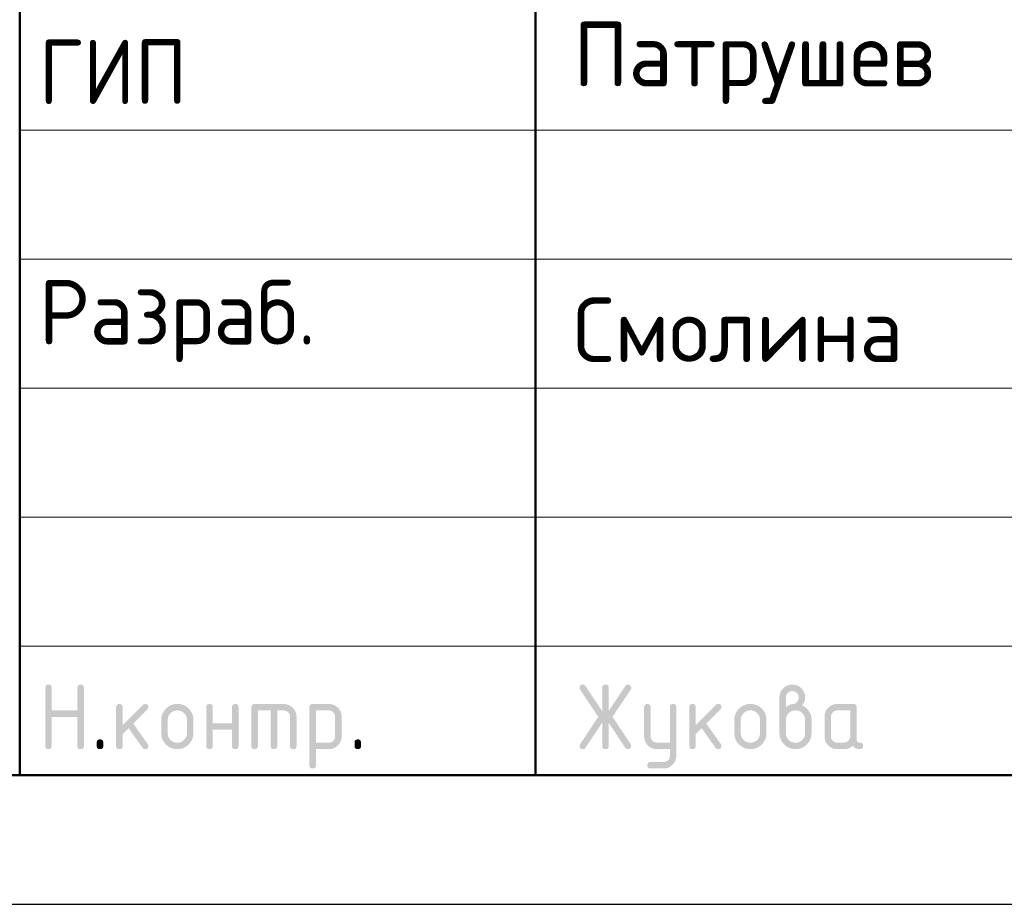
# Model space of a CAD drawing. Header units: millimetres. Extents: x 0 to 50400, y 0 to 35640.
# Tile 5 of 16: x 27600 to 32181, y 0 to 4113. Entities that reach past the tile are written whole.
import ezdxf

# ---------------------------------------------------------------- set-up
doc = ezdxf.new("R2010")
doc.units = ezdxf.units.MM
doc.layers.add('Standard', color=7, linetype='Continuous', lineweight=25)
doc.styles.add('ISOCPEUR', font='txt')

msp = doc.modelspace()

# ---------------------------------------------------------------- hatches: boundary and pattern name
at = {"layer": 'Standard', "linetype": 'Continuous', "lineweight": 25, "transparency": 33554687}
for points in [[(27718.9, 736.5), (27718.9, 1006.5), (27718.9, 1008.4), (27719.1, 1010.1), (27719.4, 1011.7), (27719.8, 1013.1), (27720.3, 1014.5), (27721, 1015.7), (27721.7, 1016.9), (27722.7, 1017.8), (27723.6, 1018.7), (27724.8, 1019.4), (27725.9, 1020.1), (27727.4, 1020.6), (27728.8, 1021.1), (27730.4, 1021.3), (27732, 1021.5), (27733.9, 1021.5), (27735.8, 1021.5), (27737.4, 1021.3), (27739.1, 1021.1), (27740.5, 1020.6), (27741.9, 1020.1), (27743.1, 1019.4), (27744.3, 1018.7), (27745.2, 1017.8), (27746.1, 1016.9), (27746.8, 1015.7), (27747.5, 1014.5), (27748, 1013.1), (27748.5, 1011.7), (27748.7, 1010.1), (27749, 1008.4), (27749, 1006.6), (27749, 901.6), (27868.6, 901.6), (27868.6, 1006.6), (27868.6, 1008.4), (27868.9, 1010.1), (27869.1, 1011.7), (27869.6, 1013.1), (27870, 1014.5), (27870.7, 1015.7), (27871.4, 1016.9), (27872.4, 1017.8), (27873.3, 1018.7), (27874.5, 1019.4), (27875.7, 1020.1), (27877.1, 1020.6), (27878.5, 1021.1), (27880.1, 1021.3), (27881.8, 1021.5), (27883.6, 1021.5), (27885.5, 1021.5), (27887.2, 1021.3), (27888.8, 1021.1), (27890.2, 1020.6), (27891.6, 1020.1), (27892.8, 1019.4), (27894, 1018.7), (27894.9, 1017.8), (27895.9, 1016.9), (27896.6, 1015.7), (27897.3, 1014.5), (27897.7, 1013.1), (27898.2, 1011.7), (27898.4, 1010.1), (27898.7, 1008.4), (27898.7, 1006.5), (27898.7, 736.5), (27898.7, 734.7), (27898.4, 733), (27898.2, 731.4), (27897.7, 730), (27897.3, 728.6), (27896.6, 727.4), (27895.9, 726.2), (27894.9, 725.3), (27894, 724.4), (27892.8, 723.7), (27891.6, 723), (27890.2, 722.5), (27888.8, 722), (27887.2, 721.8), (27885.5, 721.5), (27883.6, 721.5), (27881.8, 721.5), (27880.1, 721.8), (27878.5, 722), (27877.1, 722.5), (27875.7, 723), (27874.5, 723.7), (27873.3, 724.4), (27872.4, 725.3), (27871.4, 726.2), (27870.7, 727.4), (27870, 728.6), (27869.6, 730), (27869.1, 731.4), (27868.9, 733), (27868.6, 734.7), (27868.6, 736.5), (27868.6, 871.5), (27749, 871.5), (27749, 736.5), (27749, 734.7), (27748.7, 733), (27748.5, 731.4), (27748, 730), (27747.5, 728.6), (27746.8, 727.4), (27746.1, 726.2), (27745.2, 725.3), (27744.3, 724.4), (27743.1, 723.7), (27741.9, 723), (27740.5, 722.5), (27739.1, 722), (27737.4, 721.8), (27735.8, 721.5), (27733.9, 721.5), (27732, 721.5), (27730.4, 721.8), (27728.8, 722), (27727.4, 722.5), (27725.9, 723), (27724.8, 723.7), (27723.6, 724.4), (27722.7, 725.3), (27721.7, 726.2), (27721, 727.4), (27720.3, 728.6), (27719.8, 730), (27719.4, 731.4), (27719.1, 733), (27718.9, 734.7)], [(30310.2, 844.4), (30232.8, 728.1), (30231.7, 726.5), (30230.4, 725.2), (30229, 724), (30227.4, 723.2), (30225.8, 722.4), (30224, 721.9), (30222.1, 721.5), (30220, 721.5), (30218.2, 721.5), (30216.6, 721.8), (30215, 722), (30213.6, 722.5), (30212.2, 723), (30211, 723.8), (30209.9, 724.5), (30209, 725.5), (30208, 726.4), (30207.4, 727.7), (30206.7, 728.9), (30206.2, 730.4), (30205.7, 731.8), (30205.5, 733.5), (30205.3, 735.2), (30205.3, 737.2), (30205.3, 739.1), (30205.9, 741.1), (30206.5, 743), (30207.8, 744.9), (30292.1, 871.4), (30207.8, 997.9), (30206.5, 999.9), (30205.9, 1001.8), (30205.3, 1003.8), (30205.3, 1005.9), (30205.3, 1007.8), (30205.5, 1009.5), (30205.7, 1011.3), (30206.2, 1012.7), (30206.7, 1014.2), (30207.4, 1015.4), (30208.1, 1016.6), (30209, 1017.6), (30210, 1018.6), (30211.1, 1019.3), (30212.3, 1020.1), (30213.7, 1020.6), (30215.1, 1021), (30216.8, 1021.3), (30218.4, 1021.5), (30220.3, 1021.5), (30222.3, 1021.5), (30224, 1021.1), (30225.8, 1020.7), (30227.4, 1019.8), (30228.9, 1019), (30230.3, 1017.7), (30231.6, 1016.4), (30232.8, 1014.7), (30310.2, 898.7), (30310.2, 1006.5), (30310.2, 1008.4), (30310.5, 1010.1), (30310.7, 1011.7), (30311.2, 1013.1), (30311.7, 1014.5), (30312.4, 1015.7), (30313.1, 1016.9), (30314, 1017.8), (30314.9, 1018.7), (30316.1, 1019.4), (30317.3, 1020.1), (30318.7, 1020.6), (30320.1, 1021.1), (30321.8, 1021.3), (30323.4, 1021.5), (30325.3, 1021.5), (30327.2, 1021.5), (30328.8, 1021.3), (30330.4, 1021.1), (30331.8, 1020.6), (30333.3, 1020.1), (30334.4, 1019.4), (30335.6, 1018.7), (30336.5, 1017.8), (30337.5, 1016.9), (30338.2, 1015.7), (30338.9, 1014.5), (30339.4, 1013.1), (30339.8, 1011.7), (30340.1, 1010.1), (30340.3, 1008.4), (30340.3, 1006.5), (30340.3, 898.7), (30417.8, 1014.7), (30418.9, 1016.4), (30420.3, 1017.7), (30421.6, 1019), (30423.2, 1019.8), (30424.8, 1020.7), (30426.6, 1021.1), (30428.5, 1021.5), (30430.5, 1021.5), (30432, 1021.5), (30433.4, 1021.3), (30434.9, 1021), (30436.2, 1020.4), (30437.5, 1019.8), (30438.7, 1019), (30439.9, 1018.1), (30441, 1017), (30442, 1015.9), (30442.8, 1014.6), (30443.6, 1013.4), (30444.2, 1012.1), (30444.7, 1010.7), (30445, 1009.3), (30445.3, 1007.9), (30445.3, 1006.3), (30445.3, 1004.1), (30444.6, 1002), (30444, 999.9), (30442.8, 997.9), (30358.5, 871.4), (30442.8, 744.9), (30444, 743), (30444.6, 741), (30445.3, 738.9), (30445.3, 736.8), (30445.3, 735.2), (30445, 733.8), (30444.7, 732.4), (30444.2, 731), (30443.7, 729.7), (30442.9, 728.5), (30442.1, 727.2), (30441.1, 726.1), (30440, 724.9), (30438.8, 724.1), (30437.7, 723.3), (30436.4, 722.7), (30435.1, 722.1), (30433.7, 721.8), (30432.3, 721.5), (30430.7, 721.5), (30428.6, 721.5), (30426.7, 721.9), (30424.8, 722.4), (30423.2, 723.2), (30421.6, 724), (30420.2, 725.2), (30418.9, 726.5), (30417.8, 728.1), (30340.3, 844.4), (30340.3, 736.5), (30340.3, 734.7), (30340.1, 733), (30339.8, 731.4), (30339.4, 730), (30338.9, 728.6), (30338.2, 727.4), (30337.5, 726.2), (30336.5, 725.3), (30335.6, 724.4), (30334.4, 723.7), (30333.3, 723), (30331.8, 722.5), (30330.4, 722), (30328.8, 721.8), (30327.2, 721.5), (30325.3, 721.5), (30323.4, 721.5), (30321.8, 721.8), (30320.1, 722), (30318.7, 722.5), (30317.3, 723), (30316.1, 723.7), (30314.9, 724.4), (30314, 725.3), (30313.1, 726.2), (30312.4, 727.4), (30311.7, 728.6), (30311.2, 730), (30310.7, 731.4), (30310.5, 733), (30310.2, 734.7), (30310.2, 736.5)], [(28078.7, 832.8), (28173, 927.1), (28174.1, 928.1), (28175.3, 929), (28176.5, 929.8), (28177.9, 930.3), (28179.2, 930.8), (28180.6, 931.1), (28182.1, 931.4), (28183.7, 931.4), (28185.6, 931.4), (28187.2, 931.1), (28188.9, 930.9), (28190.3, 930.4), (28191.7, 930), (28192.8, 929.3), (28194, 928.6), (28195, 927.6), (28195.9, 926.7), (28196.6, 925.5), (28197.3, 924.3), (28197.8, 922.9), (28198.2, 921.5), (28198.5, 919.9), (28198.7, 918.3), (28198.7, 916.4), (28198.7, 914.9), (28198.4, 913.5), (28198.1, 912.1), (28197.6, 910.8), (28197, 909.5), (28196.1, 908.3), (28195.3, 907.1), (28194.1, 905.9), (28128.3, 840.1), (28195.7, 745.2), (28197.2, 743.1), (28198, 740.9), (28198.7, 738.7), (28198.7, 736.3), (28198.7, 734.5), (28198.5, 732.8), (28198.2, 731.2), (28197.8, 729.9), (28197.3, 728.5), (28196.6, 727.3), (28195.9, 726.2), (28195, 725.2), (28194, 724.3), (28192.8, 723.6), (28191.7, 722.9), (28190.3, 722.5), (28188.9, 722), (28187.2, 721.8), (28185.6, 721.5), (28183.7, 721.5), (28181.7, 721.5), (28179.9, 721.9), (28178.2, 722.3), (28176.6, 723.1), (28175, 723.9), (28173.7, 725.1), (28172.3, 726.3), (28171.2, 727.9), (28106.7, 818.6), (28078.7, 790.6), (28078.7, 736.5), (28078.7, 734.7), (28078.5, 733), (28078.3, 731.4), (28077.8, 730), (28077.3, 728.6), (28076.6, 727.4), (28075.9, 726.2), (28075, 725.3), (28074, 724.4), (28072.9, 723.7), (28071.7, 723), (28070.3, 722.5), (28068.9, 722), (28067.2, 721.8), (28065.6, 721.5), (28063.7, 721.5), (28061.8, 721.5), (28060.2, 721.8), (28058.5, 722), (28057.1, 722.5), (28055.7, 723), (28054.5, 723.7), (28053.4, 724.4), (28052.4, 725.3), (28051.5, 726.2), (28050.8, 727.4), (28050.1, 728.6), (28049.6, 730), (28049.2, 731.4), (28048.9, 733), (28048.7, 734.7), (28048.7, 736.5), (28048.7, 916.4), (28048.7, 918.3), (28048.9, 919.9), (28049.2, 921.5), (28049.6, 922.9), (28050.1, 924.3), (28050.8, 925.5), (28051.5, 926.7), (28052.4, 927.6), (28053.4, 928.6), (28054.5, 929.3), (28055.7, 930), (28057.1, 930.4), (28058.5, 930.9), (28060.2, 931.1), (28061.8, 931.4), (28063.7, 931.4), (28065.6, 931.4), (28067.2, 931.1), (28068.9, 930.9), (28070.3, 930.4), (28071.7, 930), (28072.9, 929.3), (28074, 928.6), (28075, 927.6), (28075.9, 926.7), (28076.6, 925.5), (28077.3, 924.3), (28077.8, 922.9), (28078.3, 921.5), (28078.5, 919.9), (28078.7, 918.3), (28078.7, 916.4)], [(28498.4, 811.4), (28498.4, 736.5), (28498.4, 734.7), (28498.2, 733), (28497.9, 731.4), (28497.5, 730), (28497, 728.6), (28496.3, 727.4), (28495.6, 726.2), (28494.6, 725.3), (28493.7, 724.4), (28492.5, 723.6), (28491.4, 723), (28489.9, 722.5), (28488.5, 722), (28486.9, 721.8), (28485.2, 721.5), (28483.4, 721.5), (28481.5, 721.5), (28479.8, 721.8), (28478.2, 722), (28476.8, 722.5), (28475.4, 723), (28474.2, 723.7), (28473, 724.4), (28472.1, 725.3), (28471.2, 726.2), (28470.5, 727.4), (28469.8, 728.6), (28469.3, 730), (28468.8, 731.4), (28468.6, 733), (28468.3, 734.7), (28468.3, 736.5), (28468.3, 916.4), (28468.3, 918.3), (28468.6, 919.9), (28468.8, 921.5), (28469.3, 922.9), (28469.8, 924.3), (28470.5, 925.5), (28471.2, 926.7), (28472.1, 927.6), (28473, 928.6), (28474.2, 929.3), (28475.4, 930), (28476.8, 930.4), (28478.2, 930.9), (28479.8, 931.1), (28481.5, 931.4), (28483.4, 931.4), (28485.2, 931.4), (28486.9, 931.1), (28488.5, 930.9), (28489.9, 930.4), (28491.4, 930), (28492.5, 929.3), (28493.7, 928.6), (28494.6, 927.6), (28495.6, 926.7), (28496.3, 925.5), (28497, 924.4), (28497.5, 923), (28497.9, 921.5), (28498.2, 919.9), (28498.4, 918.3), (28498.4, 916.4), (28498.4, 841.5), (28588, 841.5), (28588, 916.4), (28588, 918.3), (28588.2, 919.9), (28588.5, 921.5), (28589, 923), (28589.4, 924.4), (28590.1, 925.5), (28590.8, 926.7), (28591.8, 927.6), (28592.7, 928.6), (28593.9, 929.3), (28595.1, 930), (28596.5, 930.4), (28597.9, 930.9), (28599.5, 931.1), (28601.2, 931.4), (28603, 931.4), (28604.9, 931.4), (28606.6, 931.1), (28608.2, 930.9), (28609.6, 930.4), (28611, 930), (28612.2, 929.3), (28613.4, 928.6), (28614.3, 927.6), (28615.2, 926.7), (28615.9, 925.5), (28616.7, 924.3), (28617.1, 922.9), (28617.6, 921.5), (28617.8, 919.9), (28618.1, 918.3), (28618.1, 916.4), (28618.1, 736.5), (28618.1, 734.7), (28617.8, 733), (28617.6, 731.4), (28617.1, 730), (28616.7, 728.6), (28615.9, 727.4), (28615.2, 726.2), (28614.3, 725.3), (28613.4, 724.4), (28612.2, 723.7), (28611, 723), (28609.6, 722.5), (28608.2, 722), (28606.6, 721.8), (28604.9, 721.5), (28603, 721.5), (28601.2, 721.5), (28599.5, 721.8), (28597.9, 722), (28596.5, 722.5), (28595.1, 723), (28593.9, 723.6), (28592.7, 724.4), (28591.8, 725.3), (28590.8, 726.2), (28590.1, 727.4), (28589.4, 728.6), (28589, 730), (28588.5, 731.4), (28588.2, 733), (28588, 734.7), (28588, 736.5), (28588, 811.4)], [(28693.2, 931.4), (28828.1, 931.4), (28831.2, 931.4), (28834.2, 931.1), (28837.2, 930.8), (28840.1, 930.3), (28843, 929.7), (28845.7, 928.9), (28848.5, 928.1), (28851.2, 927), (28853.8, 925.9), (28856.4, 924.5), (28858.9, 923.2), (28861.3, 921.5), (28863.7, 919.9), (28866, 918), (28868.3, 916.1), (28870.5, 913.9), (28872.7, 911.7), (28874.6, 909.4), (28876.5, 907.1), (28878.2, 904.7), (28879.8, 902.3), (28881.2, 899.7), (28882.5, 897.2), (28883.6, 894.5), (28884.7, 891.9), (28885.5, 889.1), (28886.4, 886.3), (28886.9, 883.4), (28887.5, 880.6), (28887.7, 877.6), (28888, 874.5), (28888, 871.4), (28888, 736.5), (28888, 734.7), (28887.8, 733), (28887.5, 731.4), (28887.1, 730), (28886.6, 728.6), (28885.9, 727.4), (28885.2, 726.2), (28884.3, 725.3), (28883.3, 724.4), (28882.1, 723.7), (28881, 723), (28879.6, 722.5), (28878.1, 722), (28876.5, 721.8), (28874.9, 721.5), (28873, 721.5), (28871.1, 721.5), (28869.5, 721.8), (28867.8, 722), (28866.4, 722.5), (28865, 723), (28863.8, 723.6), (28862.7, 724.4), (28861.7, 725.3), (28860.8, 726.2), (28860.1, 727.4), (28859.4, 728.6), (28858.9, 730), (28858.4, 731.4), (28858.2, 733), (28857.9, 734.7), (28857.9, 736.5), (28857.9, 871.4), (28857.9, 874.5), (28857.4, 877.5), (28856.9, 880.4), (28855.8, 883.1), (28854.7, 885.7), (28853.1, 888.1), (28851.5, 890.5), (28849.3, 892.7), (28847.2, 894.8), (28844.8, 896.5), (28842.4, 898.1), (28839.7, 899.2), (28837.1, 900.2), (28834.1, 900.8), (28831.2, 901.3), (28828, 901.3), (28798.1, 901.3), (28798.1, 736.5), (28798.1, 734.7), (28797.9, 733), (28797.6, 731.4), (28797.2, 730), (28796.7, 728.6), (28796, 727.4), (28795.3, 726.2), (28794.4, 725.3), (28793.4, 724.4), (28792.3, 723.6), (28791.1, 723), (28789.7, 722.5), (28788.3, 722), (28786.6, 721.8), (28785, 721.5), (28783.1, 721.5), (28781.2, 721.5), (28779.6, 721.8), (28777.9, 722), (28776.5, 722.5), (28775.1, 723), (28773.9, 723.6), (28772.8, 724.4), (28771.8, 725.3), (28770.9, 726.2), (28770.2, 727.4), (28769.5, 728.6), (28769, 730), (28768.5, 731.4), (28768.3, 733), (28768.1, 734.7), (28768.1, 736.5), (28768.1, 901.3), (28708.2, 901.3), (28708.2, 736.5), (28708.2, 734.7), (28708, 733), (28707.8, 731.4), (28707.3, 730), (28706.8, 728.6), (28706.1, 727.4), (28705.4, 726.2), (28704.5, 725.3), (28703.5, 724.4), (28702.4, 723.6), (28701.2, 723), (28699.8, 722.5), (28698.4, 722), (28696.7, 721.8), (28695.1, 721.5), (28693.2, 721.5), (28691.3, 721.5), (28689.7, 721.8), (28688, 722), (28686.6, 722.5), (28685.2, 723), (28684, 723.7), (28682.9, 724.4), (28681.9, 725.3), (28681, 726.2), (28680.3, 727.4), (28679.6, 728.6), (28679.1, 730), (28678.7, 731.4), (28678.4, 733), (28678.2, 734.7), (28678.2, 736.5), (28678.2, 916.4), (28678.2, 918.3), (28678.4, 919.9), (28678.6, 921.5), (28679.1, 922.9), (28679.6, 924.3), (28680.3, 925.5), (28681, 926.7), (28681.9, 927.6), (28682.9, 928.6), (28684, 929.3), (28685.2, 930), (28686.6, 930.4), (28688, 930.9), (28689.6, 931.1), (28691.3, 931.4)], [(30625, 691.2), (30625, 721.5), (30565.2, 721.5), (30562, 721.5), (30559, 721.8), (30556, 722.1), (30553.1, 722.6), (30550.2, 723.2), (30547.4, 724), (30544.6, 724.8), (30542, 725.9), (30539.3, 727), (30536.8, 728.4), (30534.2, 729.7), (30531.8, 731.4), (30529.4, 733), (30527.1, 734.9), (30524.8, 736.8), (30522.7, 739), (30520.5, 741.2), (30518.6, 743.5), (30516.7, 745.8), (30515.1, 748.2), (30513.5, 750.7), (30512.1, 753.2), (30510.7, 755.7), (30509.7, 758.4), (30508.6, 761), (30507.8, 763.8), (30507, 766.6), (30506.4, 769.5), (30505.9, 772.4), (30505.6, 775.4), (30505.3, 778.4), (30505.3, 781.5), (30505.3, 916.4), (30505.3, 918.3), (30505.6, 919.9), (30505.8, 921.5), (30506.3, 922.9), (30506.7, 924.3), (30507.4, 925.5), (30508.1, 926.7), (30509.1, 927.6), (30510, 928.6), (30511.2, 929.3), (30512.4, 930), (30513.8, 930.4), (30515.2, 930.9), (30516.8, 931.1), (30518.5, 931.4), (30520.4, 931.4), (30522.2, 931.4), (30523.9, 931.1), (30525.5, 930.9), (30526.9, 930.4), (30528.3, 930), (30529.5, 929.3), (30530.7, 928.6), (30531.6, 927.6), (30532.6, 926.7), (30533.3, 925.5), (30534, 924.4), (30534.4, 923), (30534.9, 921.5), (30535.2, 919.9), (30535.4, 918.3), (30535.4, 916.4), (30535.4, 781.6), (30535.4, 778.5), (30535.9, 775.6), (30536.5, 772.8), (30537.6, 770.2), (30538.7, 767.5), (30540.4, 765.1), (30542, 762.7), (30544.2, 760.4), (30546.4, 758.2), (30548.8, 756.6), (30551.2, 754.9), (30553.9, 753.8), (30556.5, 752.7), (30559.4, 752.2), (30562.2, 751.6), (30565.3, 751.6), (30625, 751.6), (30625, 916.4), (30625, 918.3), (30625.2, 919.9), (30625.5, 921.5), (30625.9, 923), (30626.4, 924.4), (30627.1, 925.5), (30627.8, 926.7), (30628.7, 927.6), (30629.7, 928.6), (30630.9, 929.3), (30632, 930), (30633.4, 930.4), (30634.9, 930.9), (30636.5, 931.1), (30638.1, 931.4), (30640, 931.4), (30641.9, 931.4), (30643.5, 931.1), (30645.2, 930.9), (30646.6, 930.4), (30648, 930), (30649.2, 929.3), (30650.4, 928.6), (30651.3, 927.6), (30652.2, 926.7), (30652.9, 925.5), (30653.6, 924.3), (30654.1, 923), (30654.6, 921.5), (30654.8, 919.9), (30655, 918.3), (30655, 916.4), (30655, 691.6), (30655, 688.5), (30654.8, 685.5), (30654.5, 682.5), (30654, 679.6), (30653.4, 676.7), (30652.6, 673.9), (30651.8, 671.2), (30650.8, 668.5), (30649.7, 665.8), (30648.4, 663.3), (30647, 660.8), (30645.4, 658.4), (30643.8, 655.9), (30642, 653.6), (30640.1, 651.3), (30637.9, 649.1), (30635.8, 646.9), (30633.5, 645), (30631.3, 643.1), (30628.9, 641.5), (30626.5, 639.9), (30624, 638.5), (30621.5, 637.1), (30618.9, 636), (30616.2, 634.9), (30613.5, 634.1), (30610.7, 633.3), (30607.9, 632.7), (30605, 632.2), (30602, 631.9), (30599, 631.7), (30595.9, 631.7), (30535.4, 631.7), (30533.5, 631.7), (30531.9, 631.9), (30530.2, 632.1), (30528.8, 632.6), (30527.4, 633.1), (30526.2, 633.8), (30525.1, 634.5), (30524.1, 635.4), (30523.2, 636.4), (30522.5, 637.5), (30521.8, 638.7), (30521.3, 640.1), (30520.9, 641.5), (30520.6, 643.2), (30520.4, 644.8), (30520.4, 646.7), (30520.4, 648.2), (30520.7, 649.6), (30521, 650.9), (30521.5, 652.3), (30522.1, 653.6), (30522.9, 654.8), (30523.8, 656), (30524.9, 657.2), (30526.1, 658.3), (30527.3, 659.2), (30528.5, 660), (30529.8, 660.6), (30531.1, 661.1), (30532.5, 661.4), (30533.9, 661.7), (30535.4, 661.7), (30595.1, 661.7), (30598.3, 661.7), (30601.2, 662.2), (30604.1, 662.8), (30606.8, 663.8), (30609.4, 664.9), (30611.8, 666.4), (30614.2, 668), (30616.4, 670.1), (30618.5, 672.2), (30620.2, 674.6), (30621.8, 676.9), (30622.8, 679.6), (30623.9, 682.2), (30624.5, 685.1), (30625, 688)], [(30745.2, 832.8), (30839.5, 927.1), (30840.6, 928.1), (30841.8, 929), (30843, 929.8), (30844.3, 930.3), (30845.7, 930.8), (30847.1, 931.1), (30848.6, 931.4), (30850.2, 931.4), (30852.1, 931.4), (30853.7, 931.1), (30855.3, 930.9), (30856.7, 930.4), (30858.2, 930), (30859.3, 929.3), (30860.5, 928.6), (30861.4, 927.6), (30862.4, 926.7), (30863.1, 925.5), (30863.8, 924.3), (30864.2, 922.9), (30864.7, 921.5), (30864.9, 919.9), (30865.2, 918.3), (30865.2, 916.4), (30865.2, 914.9), (30864.9, 913.5), (30864.6, 912.1), (30864, 910.8), (30863.5, 909.5), (30862.6, 908.3), (30861.8, 907.1), (30860.6, 905.9), (30794.8, 840.1), (30862.2, 745.2), (30863.7, 743.1), (30864.4, 740.9), (30865.2, 738.7), (30865.2, 736.3), (30865.2, 734.5), (30864.9, 732.8), (30864.7, 731.2), (30864.2, 729.9), (30863.8, 728.5), (30863.1, 727.3), (30862.4, 726.2), (30861.4, 725.2), (30860.5, 724.3), (30859.3, 723.6), (30858.2, 722.9), (30856.7, 722.5), (30855.3, 722), (30853.7, 721.8), (30852.1, 721.5), (30850.2, 721.5), (30848.2, 721.5), (30846.4, 721.9), (30844.7, 722.3), (30843.1, 723.1), (30841.5, 723.9), (30840.2, 725.1), (30838.8, 726.3), (30837.7, 727.9), (30773.2, 818.6), (30745.2, 790.6), (30745.2, 736.5), (30745.2, 734.7), (30745, 733), (30744.7, 731.4), (30744.3, 730), (30743.8, 728.6), (30743.1, 727.4), (30742.4, 726.2), (30741.5, 725.3), (30740.5, 724.4), (30739.4, 723.7), (30738.2, 723), (30736.8, 722.5), (30735.4, 722), (30733.7, 721.8), (30732.1, 721.5), (30730.2, 721.5), (30728.3, 721.5), (30726.7, 721.8), (30725, 722), (30723.6, 722.5), (30722.2, 723), (30721, 723.7), (30719.9, 724.4), (30718.9, 725.3), (30718, 726.2), (30717.3, 727.4), (30716.6, 728.6), (30716.1, 730), (30715.6, 731.4), (30715.4, 733), (30715.2, 734.7), (30715.2, 736.5), (30715.2, 916.4), (30715.2, 918.3), (30715.4, 919.9), (30715.6, 921.5), (30716.1, 922.9), (30716.6, 924.3), (30717.3, 925.5), (30718, 926.7), (30718.9, 927.6), (30719.9, 928.6), (30721, 929.3), (30722.2, 930), (30723.6, 930.4), (30725, 930.9), (30726.7, 931.1), (30728.3, 931.4), (30730.2, 931.4), (30732.1, 931.4), (30733.7, 931.1), (30735.4, 930.9), (30736.8, 930.4), (30738.2, 930), (30739.4, 929.3), (30740.5, 928.6), (30741.5, 927.6), (30742.4, 926.7), (30743.1, 925.5), (30743.8, 924.3), (30744.3, 922.9), (30744.7, 921.5), (30745, 919.9), (30745.2, 918.3), (30745.2, 916.4)], [(27958.8, 751.6), (27958.8, 753.5), (27959, 755.1), (27959.3, 756.8), (27959.7, 758.2), (27960.2, 759.6), (27960.9, 760.8), (27961.6, 761.9), (27962.5, 762.9), (27963.5, 763.8), (27964.7, 764.5), (27965.8, 765.2), (27967.2, 765.7), (27968.6, 766.2), (27970.3, 766.4), (27971.9, 766.6), (27973.8, 766.6), (27975.7, 766.6), (27977.3, 766.4), (27979, 766.2), (27980.4, 765.7), (27981.8, 765.2), (27983, 764.5), (27984.1, 763.8), (27985.1, 762.9), (27986, 761.9), (27986.7, 760.8), (27987.4, 759.6), (27987.9, 758.2), (27988.4, 756.8), (27988.6, 755.1), (27988.8, 753.5), (27988.8, 751.6), (27988.8, 736.6), (27988.8, 734.7), (27988.6, 733), (27988.4, 731.4), (27987.9, 730), (27987.4, 728.6), (27986.7, 727.4), (27986, 726.2), (27985.1, 725.3), (27984.1, 724.4), (27983, 723.7), (27981.8, 723), (27980.4, 722.5), (27979, 722), (27977.3, 721.8), (27975.7, 721.5), (27973.8, 721.5), (27971.9, 721.5), (27970.3, 721.8), (27968.6, 722), (27967.2, 722.5), (27965.8, 723), (27964.7, 723.7), (27963.5, 724.4), (27962.5, 725.3), (27961.6, 726.2), (27960.9, 727.4), (27960.2, 728.6), (27959.7, 730), (27959.3, 731.4), (27959, 733), (27958.8, 734.7), (27958.8, 736.6)], [(29158, 751.6), (29158, 753.5), (29158.2, 755.1), (29158.4, 756.8), (29158.9, 758.2), (29159.4, 759.6), (29160.1, 760.8), (29160.8, 761.9), (29161.7, 762.9), (29162.6, 763.8), (29163.8, 764.5), (29165, 765.2), (29166.4, 765.7), (29167.8, 766.2), (29169.5, 766.4), (29171.1, 766.6), (29173, 766.6), (29174.9, 766.6), (29176.5, 766.4), (29178.1, 766.2), (29179.6, 765.7), (29181, 765.2), (29182.1, 764.5), (29183.3, 763.8), (29184.3, 762.9), (29185.2, 761.9), (29185.9, 760.8), (29186.6, 759.6), (29187.1, 758.2), (29187.5, 756.8), (29187.8, 755.1), (29188, 753.5), (29188, 751.6), (29188, 736.6), (29188, 734.7), (29187.8, 733), (29187.5, 731.4), (29187.1, 730), (29186.6, 728.6), (29185.9, 727.4), (29185.2, 726.2), (29184.3, 725.3), (29183.3, 724.4), (29182.1, 723.7), (29181, 723), (29179.6, 722.5), (29178.1, 722), (29176.5, 721.8), (29174.9, 721.5), (29173, 721.5), (29171.1, 721.5), (29169.5, 721.8), (29167.8, 722), (29166.4, 722.5), (29165, 723), (29163.8, 723.7), (29162.6, 724.4), (29161.7, 725.3), (29160.8, 726.2), (29160.1, 727.4), (29159.4, 728.6), (29158.9, 730), (29158.4, 731.4), (29158.2, 733), (29158, 734.7), (29158, 736.6)]]:
    msp.add_hatch(color=7, dxfattribs=at).paths.add_polyline_path(points, flags=16)
h = msp.add_hatch(color=7, dxfattribs=at)
h.paths.add_polyline_path([(31164.9, 916.5), (31169.6, 920.2), (31174.2, 923), (31178.8, 925.9), (31183.2, 927.7), (31187.5, 929.6), (31191.7, 930.5), (31195.9, 931.5), (31199.9, 931.5), (31202.2, 931.5), (31204.4, 932.1), (31206.7, 932.8), (31208.8, 934.1), (31211, 935.4), (31213.1, 937.4), (31215.1, 939.3), (31217.1, 941.9), (31219.1, 944.4), (31220.5, 946.8), (31222, 949.3), (31222.9, 951.7), (31223.9, 954.1), (31224.4, 956.6), (31224.9, 959), (31224.9, 961.5), (31224.9, 964.6), (31224.3, 967.6), (31223.8, 970.5), (31222.7, 973.2), (31221.6, 975.8), (31220, 978.2), (31218.4, 980.7), (31216.2, 982.8), (31214.1, 985), (31211.7, 986.6), (31209.2, 988.2), (31206.6, 989.3), (31203.9, 990.4), (31201, 990.9), (31198.1, 991.5), (31194.9, 991.5), (31191.8, 991.5), (31188.9, 990.9), (31186, 990.4), (31183.3, 989.3), (31180.7, 988.2), (31178.2, 986.5), (31175.8, 984.9), (31173.6, 982.7), (31171.4, 980.5), (31169.8, 978.1), (31168.2, 975.7), (31167.1, 973), (31166, 970.4), (31165.4, 967.5), (31164.9, 964.6), (31164.9, 961.5)])
h.paths.add_polyline_path([(31239.6, 925.4), (31244.8, 923.3), (31249.4, 920.4), (31254.1, 917.7), (31258.2, 914.2), (31262.2, 910.8), (31265.8, 906.7), (31269.4, 902.6), (31272.4, 897.9), (31275.4, 893.2), (31277.7, 888.3), (31280, 883.3), (31281.5, 878.1), (31283, 873), (31283.8, 867.6), (31284.5, 862.2), (31284.5, 856.5), (31284.5, 796.5), (31284.5, 792.6), (31284.2, 788.9), (31283.9, 785.1), (31283.2, 781.5), (31282.5, 777.8), (31281.5, 774.4), (31280.4, 770.9), (31279.1, 767.6), (31277.7, 764.2), (31276, 761.1), (31274.3, 757.9), (31272.2, 754.9), (31270.2, 751.8), (31267.8, 749), (31265.4, 746.1), (31262.7, 743.4), (31259.9, 740.6), (31257, 738.2), (31254.2, 735.9), (31251.1, 733.8), (31248.1, 731.8), (31244.9, 730.1), (31241.8, 728.4), (31238.5, 727), (31235.2, 725.6), (31231.7, 724.6), (31228.2, 723.6), (31224.7, 722.9), (31221, 722.2), (31217.3, 721.9), (31213.6, 721.5), (31209.7, 721.5), (31205.8, 721.5), (31202, 721.9), (31198.2, 722.2), (31194.6, 722.9), (31191, 723.6), (31187.6, 724.6), (31184.1, 725.7), (31180.8, 727), (31177.4, 728.4), (31174.3, 730.1), (31171.1, 731.8), (31168.1, 733.9), (31165.1, 735.9), (31162.2, 738.3), (31159.3, 740.7), (31156.6, 743.5), (31153.9, 746.2), (31151.5, 749.1), (31149.1, 752), (31147.1, 755), (31145, 758), (31143.3, 761.2), (31141.6, 764.4), (31140.3, 767.7), (31138.9, 771), (31137.9, 774.5), (31136.9, 777.9), (31136.2, 781.6), (31135.5, 785.2), (31135.2, 788.9), (31134.8, 792.6), (31134.8, 796.5), (31134.8, 961.5), (31134.8, 964.7), (31135.1, 967.7), (31135.4, 970.8), (31135.9, 973.7), (31136.5, 976.6), (31137.3, 979.4), (31138.1, 982.1), (31139.2, 984.8), (31140.3, 987.5), (31141.6, 990), (31143, 992.5), (31144.6, 995), (31146.3, 997.4), (31148.2, 999.7), (31150.1, 1002), (31152.3, 1004.2), (31154.5, 1006.3), (31156.8, 1008.2), (31159.1, 1010.1), (31161.5, 1011.8), (31163.9, 1013.4), (31166.4, 1014.7), (31169, 1016.1), (31171.6, 1017.2), (31174.3, 1018.3), (31177, 1019.1), (31179.8, 1019.9), (31182.7, 1020.5), (31185.5, 1021), (31188.5, 1021.3), (31191.5, 1021.5), (31194.7, 1021.5), (31197.8, 1021.5), (31200.8, 1021.3), (31203.9, 1021), (31206.7, 1020.5), (31209.6, 1019.9), (31212.4, 1019.1), (31215.2, 1018.3), (31217.9, 1017.2), (31220.5, 1016.1), (31223, 1014.7), (31225.6, 1013.3), (31228, 1011.7), (31230.4, 1010.1), (31232.7, 1008.1), (31235, 1006.2), (31237.2, 1004), (31239.3, 1001.9), (31241.2, 999.6), (31243.1, 997.3), (31244.7, 994.8), (31246.4, 992.4), (31247.7, 989.9), (31249.1, 987.3), (31250.2, 984.7), (31251.2, 982), (31252.1, 979.2), (31252.9, 976.5), (31253.4, 973.6), (31254, 970.7), (31254.2, 967.7), (31254.5, 964.7), (31254.5, 961.5), (31254.5, 955.9), (31253.6, 950.8), (31252.6, 945.7), (31250.8, 941.1), (31248.9, 936.6), (31246.1, 932.7), (31243.4, 928.8)], flags=16)
h.paths.add_polyline_path([(31254.5, 796.6), (31254.5, 856.6), (31254.5, 861.2), (31253.7, 865.5), (31252.9, 869.9), (31251.2, 873.8), (31249.6, 877.8), (31247.2, 881.4), (31244.7, 885.1), (31241.5, 888.4), (31238.2, 891.7), (31234.6, 894.1), (31231, 896.6), (31227, 898.3), (31223.1, 899.9), (31218.7, 900.7), (31214.4, 901.6), (31209.7, 901.6), (31205, 901.6), (31200.7, 900.7), (31196.3, 899.9), (31192.4, 898.3), (31188.4, 896.6), (31184.8, 894.1), (31181.1, 891.7), (31177.9, 888.4), (31174.6, 885.1), (31172.2, 881.4), (31169.8, 877.8), (31168.1, 873.8), (31166.5, 869.9), (31165.7, 865.5), (31164.9, 861.2), (31164.9, 856.6), (31164.9, 796.6), (31164.9, 791.9), (31165.7, 787.5), (31166.5, 783.2), (31168.1, 779.2), (31169.8, 775.2), (31172.2, 771.6), (31174.6, 767.9), (31177.9, 764.7), (31181.1, 761.4), (31184.8, 758.9), (31188.4, 756.5), (31192.4, 754.9), (31196.3, 753.2), (31200.7, 752.4), (31205, 751.6), (31209.7, 751.6), (31214.4, 751.6), (31218.7, 752.4), (31223.1, 753.2), (31227, 754.9), (31231, 756.5), (31234.6, 759), (31238.2, 761.5), (31241.5, 764.8), (31244.7, 768.1), (31247.2, 771.7), (31249.6, 775.3), (31251.2, 779.3), (31252.9, 783.3), (31253.7, 787.6), (31254.5, 791.9)])
h = msp.add_hatch(color=7, dxfattribs=at)
h.paths.add_polyline_path([(28258.5, 796.5), (28258.5, 856.4), (28258.5, 860.3), (28258.8, 864.1), (28259.2, 867.8), (28259.9, 871.4), (28260.6, 875), (28261.6, 878.5), (28262.6, 881.9), (28264, 885.3), (28265.3, 888.6), (28267.1, 891.7), (28268.8, 894.9), (28270.8, 897.9), (28272.9, 901), (28275.3, 903.8), (28277.7, 906.7), (28280.4, 909.5), (28283.1, 912.2), (28286, 914.6), (28288.9, 917), (28291.9, 919.1), (28294.9, 921.1), (28298.1, 922.8), (28301.3, 924.5), (28304.6, 925.9), (28307.9, 927.3), (28311.4, 928.3), (28314.8, 929.3), (28318.4, 930), (28322, 930.7), (28325.7, 931), (28329.5, 931.4), (28333.4, 931.4), (28337.3, 931.4), (28341.1, 931), (28344.9, 930.7), (28348.5, 930), (28352.2, 929.3), (28355.6, 928.3), (28359.1, 927.3), (28362.4, 926), (28365.8, 924.6), (28368.9, 922.9), (28372.1, 921.2), (28375.1, 919.2), (28378.1, 917.1), (28381, 914.8), (28383.9, 912.4), (28386.6, 909.7), (28389.3, 907), (28391.6, 904.1), (28394, 901.3), (28396, 898.2), (28398.1, 895.2), (28399.8, 892), (28401.5, 888.9), (28402.8, 885.5), (28404.2, 882.2), (28405.2, 878.7), (28406.2, 875.2), (28406.9, 871.6), (28407.6, 868), (28407.9, 864.2), (28408.2, 860.4), (28408.2, 856.4), (28408.2, 796.5), (28408.2, 792.6), (28407.9, 788.9), (28407.5, 785.1), (28406.9, 781.5), (28406.2, 777.9), (28405.2, 774.4), (28404.1, 771), (28402.8, 767.7), (28401.4, 764.4), (28399.7, 761.2), (28398, 758), (28395.9, 755), (28393.9, 752), (28391.5, 749.1), (28389.1, 746.2), (28386.3, 743.5), (28383.6, 740.7), (28380.7, 738.3), (28377.8, 735.9), (28374.8, 733.9), (28371.8, 731.8), (28368.6, 730.1), (28365.5, 728.4), (28362.2, 727), (28358.8, 725.6), (28355.4, 724.6), (28351.9, 723.6), (28348.3, 722.9), (28344.7, 722.2), (28341, 721.9), (28337.3, 721.5), (28333.4, 721.5), (28329.5, 721.5), (28325.7, 721.9), (28322, 722.2), (28318.4, 722.9), (28314.8, 723.6), (28311.4, 724.6), (28307.9, 725.6), (28304.6, 727), (28301.3, 728.4), (28298.1, 730.1), (28294.9, 731.8), (28291.9, 733.9), (28288.9, 735.9), (28286, 738.3), (28283.1, 740.7), (28280.4, 743.5), (28277.7, 746.2), (28275.3, 749.1), (28272.9, 752), (28270.8, 755), (28268.8, 758), (28267.1, 761.2), (28265.3, 764.4), (28264, 767.7), (28262.6, 771), (28261.6, 774.4), (28260.6, 777.9), (28259.9, 781.5), (28259.2, 785.1), (28258.8, 788.9), (28258.5, 792.6)], flags=16)
h.paths.add_polyline_path([(28378.2, 796.6), (28378.2, 856.6), (28378.2, 861.2), (28377.4, 865.5), (28376.5, 869.9), (28374.9, 873.8), (28373.2, 877.8), (28370.8, 881.4), (28368.3, 885.1), (28365.1, 888.4), (28361.8, 891.7), (28358.1, 894.1), (28354.5, 896.6), (28350.6, 898.3), (28346.6, 899.9), (28342.3, 900.7), (28338, 901.6), (28333.4, 901.6), (28328.7, 901.6), (28324.4, 900.7), (28320.1, 899.9), (28316.2, 898.3), (28312.2, 896.6), (28308.6, 894.1), (28305, 891.7), (28301.7, 888.4), (28298.4, 885.1), (28295.9, 881.4), (28293.5, 877.8), (28291.8, 873.8), (28290.2, 869.9), (28289.4, 865.5), (28288.6, 861.2), (28288.6, 856.6), (28288.6, 796.6), (28288.6, 791.9), (28289.4, 787.5), (28290.2, 783.2), (28291.8, 779.2), (28293.4, 775.2), (28295.9, 771.6), (28298.3, 767.9), (28301.6, 764.7), (28304.8, 761.4), (28308.4, 758.9), (28312.1, 756.5), (28316, 754.9), (28320, 753.2), (28324.3, 752.4), (28328.7, 751.6), (28333.4, 751.6), (28338, 751.6), (28342.3, 752.4), (28346.6, 753.2), (28350.6, 754.9), (28354.5, 756.5), (28358.1, 759), (28361.8, 761.5), (28365.1, 764.8), (28368.3, 768.1), (28370.8, 771.7), (28373.2, 775.3), (28374.9, 779.3), (28376.5, 783.3), (28377.4, 787.6), (28378.2, 791.9)])
h = msp.add_hatch(color=7, dxfattribs=at)
h.paths.add_polyline_path([(28948.1, 916.4), (28948.1, 918.3), (28948.4, 919.9), (28948.6, 921.5), (28949.1, 923), (28949.5, 924.3), (28950.2, 925.5), (28950.9, 926.7), (28951.9, 927.6), (28952.8, 928.6), (28954, 929.3), (28955.1, 930), (28956.5, 930.4), (28957.9, 930.9), (28959.6, 931.1), (28961.2, 931.4), (28963.1, 931.4), (29038, 931.4), (29041.1, 931.4), (29044.1, 931.1), (29047.2, 930.8), (29050.1, 930.3), (29052.9, 929.8), (29055.7, 928.9), (29058.5, 928.1), (29061.2, 927), (29063.8, 925.9), (29066.4, 924.6), (29068.9, 923.2), (29071.3, 921.6), (29073.7, 920), (29076, 918.1), (29078.3, 916.2), (29080.5, 914), (29082.7, 911.8), (29084.6, 909.5), (29086.5, 907.2), (29088.1, 904.8), (29089.7, 902.4), (29091.1, 899.9), (29092.4, 897.3), (29093.5, 894.7), (29094.6, 892), (29095.4, 889.2), (29096.2, 886.5), (29096.8, 883.5), (29097.3, 880.6), (29097.6, 877.6), (29097.8, 874.6), (29097.8, 871.4), (29097.8, 781.5), (29097.8, 778.4), (29097.6, 775.4), (29097.3, 772.4), (29096.8, 769.5), (29096.2, 766.6), (29095.4, 763.8), (29094.6, 761), (29093.5, 758.4), (29092.4, 755.7), (29091.1, 753.2), (29089.7, 750.7), (29088.1, 748.2), (29086.5, 745.8), (29084.6, 743.5), (29082.7, 741.2), (29080.5, 739), (29078.3, 736.8), (29076, 734.9), (29073.8, 733), (29071.3, 731.4), (29068.9, 729.7), (29066.4, 728.4), (29063.9, 727), (29061.2, 725.9), (29058.6, 724.8), (29055.8, 724), (29053, 723.2), (29050.1, 722.6), (29047.2, 722.1), (29044.2, 721.8), (29041.1, 721.5), (29038, 721.5), (28978.2, 721.5), (28978.2, 646.6), (28978.2, 644.8), (28977.9, 643.1), (28977.7, 641.5), (28977.2, 640.1), (28976.8, 638.7), (28976.1, 637.5), (28975.4, 636.3), (28974.4, 635.4), (28973.5, 634.5), (28972.3, 633.8), (28971.1, 633.1), (28969.7, 632.6), (28968.3, 632.1), (28966.7, 631.9), (28965, 631.7), (28963.1, 631.7), (28961.3, 631.7), (28959.6, 631.9), (28958, 632.1), (28956.6, 632.6), (28955.2, 633.1), (28954, 633.8), (28952.8, 634.5), (28951.9, 635.4), (28950.9, 636.3), (28950.2, 637.5), (28949.5, 638.7), (28949.1, 640.1), (28948.6, 641.5), (28948.4, 643.1), (28948.1, 644.8), (28948.1, 646.6)], flags=16)
h.paths.add_polyline_path([(28978.2, 901.3), (28978.2, 751.6), (29037.9, 751.6), (29041, 751.6), (29043.9, 752.1), (29046.8, 752.7), (29049.4, 753.8), (29052.1, 754.9), (29054.5, 756.5), (29056.9, 758.1), (29059.1, 760.3), (29061.3, 762.5), (29062.9, 764.9), (29064.5, 767.4), (29065.6, 770), (29066.7, 772.7), (29067.2, 775.5), (29067.8, 778.4), (29067.8, 781.5), (29067.8, 871.4), (29067.8, 874.6), (29067.2, 877.5), (29066.7, 880.4), (29065.6, 883.1), (29064.6, 885.7), (29062.9, 888.1), (29061.3, 890.5), (29059.2, 892.7), (29057, 894.9), (29054.6, 896.5), (29052.2, 898.1), (29049.6, 899.2), (29046.9, 900.2), (29044, 900.8), (29041.1, 901.3), (29037.9, 901.3)])
h = msp.add_hatch(color=7, dxfattribs=at)
h.paths.add_polyline_path([(30925, 796.5), (30925, 856.4), (30925, 860.3), (30925.3, 864.1), (30925.7, 867.8), (30926.4, 871.4), (30927, 875), (30928.1, 878.5), (30929.1, 881.9), (30930.5, 885.3), (30931.8, 888.6), (30933.6, 891.7), (30935.3, 894.9), (30937.3, 897.9), (30939.4, 901), (30941.8, 903.8), (30944.2, 906.7), (30946.9, 909.5), (30949.6, 912.2), (30952.5, 914.6), (30955.4, 917), (30958.4, 919.1), (30961.4, 921.1), (30964.6, 922.8), (30967.8, 924.5), (30971.1, 925.9), (30974.4, 927.3), (30977.8, 928.3), (30981.3, 929.3), (30984.9, 930), (30988.5, 930.7), (30992.2, 931), (30996, 931.4), (30999.9, 931.4), (31003.8, 931.4), (31007.6, 931), (31011.4, 930.7), (31015, 930), (31018.6, 929.3), (31022.1, 928.3), (31025.6, 927.3), (31028.9, 926), (31032.2, 924.6), (31035.4, 922.9), (31038.6, 921.2), (31041.6, 919.2), (31044.6, 917.1), (31047.5, 914.8), (31050.3, 912.4), (31053, 909.7), (31055.8, 907), (31058.1, 904.1), (31060.5, 901.3), (31062.5, 898.2), (31064.6, 895.2), (31066.3, 892), (31068, 888.9), (31069.3, 885.5), (31070.7, 882.2), (31071.7, 878.7), (31072.7, 875.2), (31073.4, 871.6), (31074, 868), (31074.4, 864.2), (31074.7, 860.4), (31074.7, 856.4), (31074.7, 796.5), (31074.7, 792.6), (31074.4, 788.9), (31074, 785.1), (31073.3, 781.5), (31072.7, 777.9), (31071.6, 774.4), (31070.6, 771), (31069.2, 767.7), (31067.9, 764.4), (31066.2, 761.2), (31064.5, 758), (31062.4, 755), (31060.3, 752), (31058, 749.1), (31055.6, 746.2), (31052.8, 743.5), (31050.1, 740.7), (31047.2, 738.3), (31044.3, 735.9), (31041.3, 733.9), (31038.3, 731.8), (31035.1, 730.1), (31031.9, 728.4), (31028.6, 727), (31025.3, 725.6), (31021.9, 724.6), (31018.4, 723.6), (31014.8, 722.9), (31011.2, 722.2), (31007.5, 721.9), (31003.7, 721.5), (30999.9, 721.5), (30996, 721.5), (30992.2, 721.9), (30988.5, 722.2), (30984.9, 722.9), (30981.3, 723.6), (30977.8, 724.6), (30974.4, 725.6), (30971.1, 727), (30967.8, 728.4), (30964.6, 730.1), (30961.4, 731.8), (30958.4, 733.9), (30955.4, 735.9), (30952.5, 738.3), (30949.6, 740.7), (30946.9, 743.5), (30944.2, 746.2), (30941.8, 749.1), (30939.4, 752), (30937.3, 755), (30935.3, 758), (30933.6, 761.2), (30931.8, 764.4), (30930.5, 767.7), (30929.1, 771), (30928.1, 774.4), (30927, 777.9), (30926.4, 781.5), (30925.7, 785.1), (30925.3, 788.9), (30925, 792.6)], flags=16)
h.paths.add_polyline_path([(31044.7, 796.6), (31044.7, 856.6), (31044.7, 861.2), (31043.8, 865.5), (31043, 869.9), (31041.4, 873.8), (31039.7, 877.8), (31037.3, 881.4), (31034.8, 885.1), (31031.5, 888.4), (31028.3, 891.7), (31024.6, 894.1), (31021, 896.6), (31017.1, 898.3), (31013.1, 899.9), (31008.8, 900.7), (31004.5, 901.6), (30999.9, 901.6), (30995.2, 901.6), (30990.9, 900.7), (30986.6, 899.9), (30982.7, 898.3), (30978.7, 896.6), (30975.1, 894.1), (30971.5, 891.7), (30968.2, 888.4), (30964.9, 885.1), (30962.4, 881.4), (30960, 877.8), (30958.3, 873.8), (30956.7, 869.9), (30955.9, 865.5), (30955, 861.2), (30955, 856.6), (30955, 796.6), (30955, 791.9), (30955.9, 787.5), (30956.7, 783.2), (30958.3, 779.2), (30959.9, 775.2), (30962.4, 771.6), (30964.8, 767.9), (30968.1, 764.7), (30971.3, 761.4), (30974.9, 758.9), (30978.5, 756.5), (30982.5, 754.9), (30986.5, 753.2), (30990.8, 752.4), (30995.2, 751.6), (30999.9, 751.6), (31004.5, 751.6), (31008.8, 752.4), (31013.1, 753.2), (31017.1, 754.9), (31021, 756.5), (31024.6, 759), (31028.3, 761.5), (31031.5, 764.8), (31034.8, 768.1), (31037.3, 771.7), (31039.7, 775.3), (31041.4, 779.3), (31043, 783.3), (31043.8, 787.6), (31044.7, 791.9)])
h = msp.add_hatch(color=7, dxfattribs=at)
h.paths.add_polyline_path([(31464.3, 901.3), (31404.6, 901.3), (31401.5, 901.3), (31398.6, 900.8), (31395.7, 900.2), (31393.1, 899.1), (31390.4, 898), (31388, 896.4), (31385.6, 894.8), (31383.4, 892.6), (31381.2, 890.4), (31379.6, 888), (31378, 885.6), (31376.9, 882.9), (31375.8, 880.3), (31375.3, 877.4), (31374.7, 874.5), (31374.7, 871.4), (31374.7, 781.5), (31374.7, 778.5), (31375.3, 775.6), (31375.8, 772.8), (31376.9, 770.1), (31378, 767.5), (31379.7, 765.1), (31381.3, 762.7), (31383.5, 760.4), (31385.7, 758.2), (31388.2, 756.6), (31390.6, 754.9), (31393.2, 753.8), (31395.8, 752.7), (31398.7, 752.2), (31401.5, 751.6), (31404.6, 751.6), (31434.5, 751.6), (31437.6, 751.6), (31440.4, 752.1), (31443.3, 752.7), (31446, 753.8), (31448.6, 754.9), (31451, 756.5), (31453.4, 758.1), (31455.6, 760.3), (31457.8, 762.5), (31459.4, 764.9), (31461.1, 767.4), (31462.1, 770), (31463.2, 772.7), (31463.8, 775.5), (31464.3, 778.4), (31464.3, 781.5)])
h.paths.add_polyline_path([(31524.4, 736.5), (31524.4, 734.7), (31524.1, 733), (31523.9, 731.4), (31523.4, 730), (31523, 728.6), (31522.3, 727.4), (31521.6, 726.2), (31520.6, 725.3), (31519.7, 724.4), (31518.5, 723.7), (31517.4, 723), (31515.9, 722.5), (31514.5, 722), (31512.9, 721.8), (31511.2, 721.5), (31509.4, 721.5), (31504.2, 721.5), (31499.4, 722.5), (31494.6, 723.5), (31490.4, 725.5), (31486.1, 727.5), (31482.3, 730.5), (31478.4, 733.5), (31475.1, 737.4), (31471, 733.5), (31466.4, 730.5), (31461.7, 727.5), (31456.7, 725.5), (31451.6, 723.5), (31446, 722.5), (31440.5, 721.5), (31434.5, 721.5), (31404.6, 721.5), (31401.4, 721.5), (31398.4, 721.8), (31395.4, 722.1), (31392.4, 722.6), (31389.5, 723.2), (31386.8, 724), (31384, 724.8), (31381.3, 725.9), (31378.7, 727), (31376.1, 728.3), (31373.6, 729.7), (31371.2, 731.3), (31368.8, 732.9), (31366.5, 734.8), (31364.2, 736.7), (31362, 738.9), (31359.8, 741.1), (31357.9, 743.4), (31356, 745.7), (31354.4, 748.1), (31352.8, 750.5), (31351.4, 753), (31350.1, 755.6), (31349, 758.2), (31347.9, 760.9), (31347.1, 763.7), (31346.3, 766.5), (31345.7, 769.4), (31345.2, 772.3), (31344.9, 775.3), (31344.7, 778.3), (31344.7, 781.5), (31344.7, 871.4), (31344.7, 874.6), (31344.9, 877.6), (31345.2, 880.6), (31345.7, 883.5), (31346.3, 886.5), (31347.1, 889.2), (31347.9, 892), (31349, 894.7), (31350.1, 897.3), (31351.4, 899.9), (31352.8, 902.4), (31354.4, 904.8), (31356, 907.2), (31357.9, 909.5), (31359.8, 911.8), (31362, 914), (31364.2, 916.2), (31366.5, 918.1), (31368.8, 920), (31371.2, 921.6), (31373.6, 923.2), (31376.1, 924.6), (31378.7, 925.9), (31381.3, 927), (31384, 928.1), (31386.8, 928.9), (31389.5, 929.8), (31392.4, 930.3), (31395.4, 930.8), (31398.4, 931.1), (31401.4, 931.4), (31404.6, 931.4), (31479.4, 931.4), (31481.3, 931.4), (31482.9, 931.1), (31484.6, 930.9), (31486, 930.4), (31487.4, 930), (31488.5, 929.3), (31489.7, 928.6), (31490.6, 927.6), (31491.6, 926.7), (31492.3, 925.5), (31493, 924.3), (31493.4, 922.9), (31493.9, 921.5), (31494.1, 919.9), (31494.4, 918.3), (31494.4, 916.4), (31494.4, 766.5), (31494.4, 764.6), (31494.6, 763), (31494.9, 761.4), (31495.3, 759.9), (31495.8, 758.5), (31496.5, 757.4), (31497.2, 756.2), (31498.1, 755.3), (31499.1, 754.3), (31500.2, 753.6), (31501.4, 752.9), (31502.8, 752.5), (31504.2, 752), (31505.9, 751.8), (31507.5, 751.5), (31509.4, 751.5), (31511.2, 751.5), (31512.9, 751.3), (31514.5, 751), (31515.9, 750.6), (31517.3, 750.1), (31518.5, 749.4), (31519.7, 748.7), (31520.6, 747.8), (31521.6, 746.8), (31522.3, 745.7), (31523, 744.5), (31523.4, 743.1), (31523.9, 741.7), (31524.1, 740), (31524.4, 738.4)], flags=16)

# ---------------------------------------------------------------- linework, layer by layer
at = {"layer": 'Standard', "color": 7, "linetype": 'Continuous', "lineweight": 50, "transparency": 33554687}
for p, q in [((27600, 600), (27600, 7200)), ((30000, 600), (30000, 7200))]:
    msp.add_line(p, q, dxfattribs=at)
at = {"layer": 'Standard', "color": 7, "linetype": 'Continuous', "lineweight": 13, "transparency": 33554687}
for p, q in [((27600, 3600), (35400, 3600)), ((27600, 3000), (35400, 3000)), ((27600, 3000), (35400, 3000)), ((27600, 2400), (35400, 2400)), ((27600, 2400), (35400, 2400)), ((27600, 1800), (35400, 1800)), ((27600, 1200), (35400, 1200))]:
    msp.add_line(p, q, dxfattribs=at)
at = {"layer": 'Standard', "color": 7, "linetype": 'Continuous', "lineweight": 25, "transparency": 33554687}
msp.add_line((27600, 600), (49800, 600), dxfattribs=at)
msp.add_line((27600, 600), (49800, 600), dxfattribs=at)
msp.add_line((27600, 600), (49800, 600), dxfattribs=at)
msp.add_lwpolyline([(0, 0), (50400, 0), (50400, 35640), (0, 35640), (0, 0)], close=True, dxfattribs=at)
at = {"layer": 'Standard', "color": 7, "linetype": 'Continuous', "lineweight": 50, "transparency": 33554687}
msp.add_lwpolyline([(2400, 35040), (49800, 35040), (49800, 600), (2400, 600), (2400, 35040)], close=True, dxfattribs=at)

# ---------------------------------------------------------------- texts
at = {"layer": 'Standard', "color": 7, "linetype": 'Continuous', "lineweight": 25, "transparency": 33554687, "char_height": 300, "attachment_point": 7, "style": 'ISOCPEUR'}
for s, insert, width in [('\\W0.92;ГИП', (27688.8, 3721.5), 827.543), ('\\W0.97;Патрушев', (30175.3, 3721.5), 2004.223), ('\\W0.96;Разраб.', (27688.8, 2521.5), 1567.875), ('\\W0.96;Смолина', (30175.3, 2521.5), 1673.185)]:
    msp.add_mtext(s, dxfattribs=dict(at, insert=insert, width=width))

doc.saveas('drawing.dxf')
